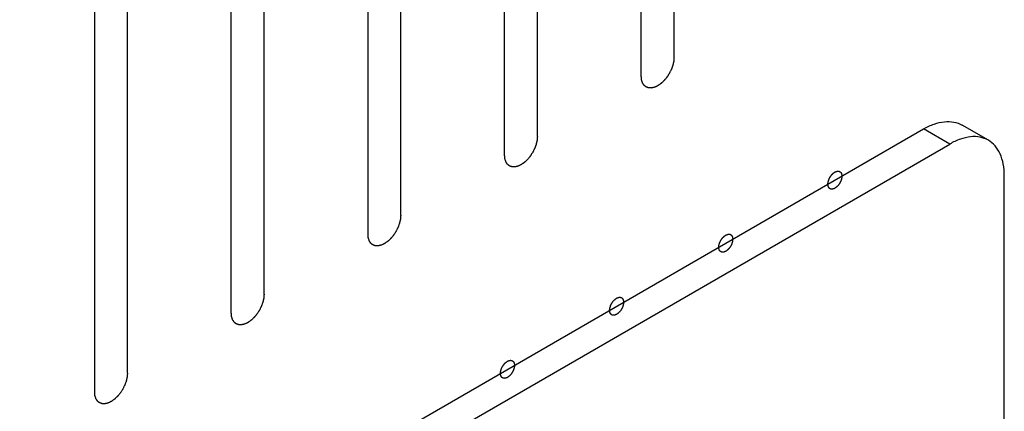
# Model space of a CAD drawing. Header units: inches. Extents: x 5 to 265, y 5 to 171.
# Tile 165 of 212: x 200.345 to 201.94, y 139.74 to 140.374. Entities that reach past the tile are written whole.
import ezdxf

# ---------------------------------------------------------------- set-up
doc = ezdxf.new("R2010")
doc.units = ezdxf.units.IN
doc.header["$LTSCALE"] = 14.96
doc.header["$MEASUREMENT"] = 0
doc.layers.get('0').update_dxf_attribs({"linetype": 'CONTINUOUS'})

msp = doc.modelspace()

# ---------------------------------------------------------------- linework, layer by layer
at = {"color": 7, "linetype": 'Continuous'}
for p, q in [((201.405, 140.3129), (201.405, 141.2723)), ((201.352, 140.2823), (201.352, 141.2417)), ((201.1837, 140.1851), (201.1837, 141.1445)), ((201.1307, 140.1545), (201.1307, 141.1139)), ((200.9624, 140.0574), (200.9624, 141.0168)), ((200.9094, 140.0267), (200.9094, 140.9861)), ((200.7411, 139.9296), (200.7411, 140.889)), ((200.688, 139.899), (200.688, 140.8584)), ((200.5197, 139.8018), (200.5197, 140.7612)), ((200.4667, 139.7712), (200.4667, 140.7306)), ((196.3458, 137.043), (201.8091, 140.1972)), ((201.8516, 140.1727), (201.8091, 140.1972)), ((201.9141, 140.1789), (201.8716, 140.2034)), ((196.3883, 137.0185), (201.8516, 140.1727)), ((201.94, 139.7281), (201.94, 140.1217))]:
    msp.add_line(p, q, dxfattribs=at)
for points, knots in [([(201.405, 140.3129), (201.405, 140.3124), (201.4049, 140.3114), (201.4048, 140.3098), (201.4047, 140.3085), (201.4046, 140.3076), (201.4046, 140.3071), (201.4045, 140.3067), (201.4044, 140.3063), (201.4043, 140.3057), (201.4041, 140.3048), (201.4038, 140.3034), (201.4035, 140.302), (201.4033, 140.3011), (201.4031, 140.3005), (201.4031, 140.3001), (201.4029, 140.2997), (201.4027, 140.2991), (201.4023, 140.2982), (201.4018, 140.2968), (201.4013, 140.2954), (201.401, 140.2944), (201.4008, 140.2938), (201.4006, 140.2934), (201.4004, 140.293), (201.4001, 140.2925), (201.3996, 140.2915), (201.3989, 140.2901), (201.3982, 140.2887), (201.3978, 140.2878), (201.3975, 140.2872), (201.3973, 140.2868), (201.397, 140.2864), (201.3967, 140.2859), (201.3961, 140.285), (201.3953, 140.2837), (201.3944, 140.2825), (201.3939, 140.2816), (201.3935, 140.2811), (201.3933, 140.2807), (201.393, 140.2803), (201.3926, 140.2799), (201.3919, 140.2791), (201.391, 140.278), (201.39, 140.2768), (201.3894, 140.276), (201.389, 140.2756), (201.3887, 140.2752), (201.3884, 140.2749), (201.388, 140.2746), (201.3873, 140.2739), (201.3862, 140.2729), (201.3852, 140.272), (201.3845, 140.2713), (201.3841, 140.2709), (201.3838, 140.2706), (201.3834, 140.2704), (201.383, 140.2701), (201.3822, 140.2696), (201.3811, 140.2688), (201.38, 140.2681), (201.3793, 140.2675), (201.3788, 140.2672), (201.3785, 140.267), (201.3782, 140.2669), (201.3778, 140.2666), (201.377, 140.2663), (201.3759, 140.2658), (201.3749, 140.2653), (201.3741, 140.265), (201.3737, 140.2648), (201.3734, 140.2646), (201.3731, 140.2645), (201.3726, 140.2644), (201.3719, 140.2643), (201.3709, 140.264), (201.3699, 140.2638), (201.3691, 140.2636), (201.3687, 140.2635), (201.3684, 140.2634), (201.3681, 140.2635), (201.3677, 140.2635), (201.3671, 140.2635), (201.3661, 140.2636), (201.3652, 140.2636), (201.3645, 140.2636), (201.3641, 140.2636), (201.3638, 140.2636), (201.3636, 140.2637), (201.3632, 140.2639), (201.3627, 140.2641), (201.3618, 140.2644), (201.361, 140.2647), (201.3604, 140.2649), (201.36, 140.2651), (201.3598, 140.2651), (201.3596, 140.2653), (201.3593, 140.2655), (201.3588, 140.2659), (201.3581, 140.2665), (201.3574, 140.2671), (201.357, 140.2675), (201.3567, 140.2677), (201.3565, 140.2678), (201.3563, 140.2681), (201.3561, 140.2684), (201.3558, 140.269), (201.3553, 140.2698), (201.3548, 140.2706), (201.3544, 140.2711), (201.3542, 140.2715), (201.354, 140.2717), (201.3539, 140.272), (201.3538, 140.2724), (201.3536, 140.2731), (201.3533, 140.2741), (201.353, 140.2751), (201.3527, 140.2758), (201.3526, 140.2763), (201.3525, 140.2765), (201.3525, 140.2769), (201.3524, 140.2774), (201.3524, 140.2782), (201.3523, 140.2794), (201.3521, 140.2809), (201.352, 140.2818), (201.352, 140.2823)], [0, 0, 0, 0, 0.015625, 0.03125, 0.046875, 0.054688, 0.058594, 0.0625, 0.066406, 0.070312, 0.078125, 0.09375, 0.109375, 0.117188, 0.121094, 0.125, 0.128906, 0.132812, 0.140625, 0.15625, 0.171875, 0.179688, 0.183594, 0.1875, 0.191406, 0.195312, 0.203125, 0.21875, 0.234375, 0.242188, 0.246094, 0.25, 0.253906, 0.257812, 0.265625, 0.28125, 0.296875, 0.304688, 0.308594, 0.3125, 0.316406, 0.320312, 0.328125, 0.34375, 0.359375, 0.367188, 0.371094, 0.375, 0.378906, 0.382812, 0.390625, 0.40625, 0.421875, 0.429688, 0.433594, 0.4375, 0.441406, 0.445312, 0.453125, 0.46875, 0.484375, 0.492188, 0.496094, 0.5, 0.503906, 0.507812, 0.515625, 0.53125, 0.546875, 0.554688, 0.558594, 0.5625, 0.566406, 0.570312, 0.578125, 0.59375, 0.609375, 0.617188, 0.621094, 0.625, 0.628906, 0.632812, 0.640625, 0.65625, 0.671875, 0.679688, 0.683594, 0.6875, 0.691406, 0.695312, 0.703125, 0.71875, 0.734375, 0.742188, 0.746094, 0.75, 0.753906, 0.757812, 0.765625, 0.78125, 0.796875, 0.804688, 0.808594, 0.8125, 0.816406, 0.820312, 0.828125, 0.84375, 0.859375, 0.867188, 0.871094, 0.875, 0.878906, 0.882812, 0.890625, 0.90625, 0.921875, 0.929688, 0.933594, 0.9375, 0.941406, 0.945312, 0.953125, 0.96875, 0.984375, 1, 1, 1, 1]), ([(201.8091, 140.1972), (201.8146, 140.2003), (201.8255, 140.2055), (201.8423, 140.2096), (201.858, 140.2092), (201.8675, 140.2058), (201.8716, 140.2034)], [0, 0, 0, 0, 0.289798, 0.549047, 0.782227, 1, 1, 1, 1]), ([(201.1837, 140.1851), (201.1837, 140.1846), (201.1836, 140.1836), (201.1835, 140.182), (201.1834, 140.1807), (201.1833, 140.1798), (201.1832, 140.1793), (201.1832, 140.1789), (201.1831, 140.1785), (201.183, 140.1779), (201.1828, 140.177), (201.1825, 140.1756), (201.1821, 140.1742), (201.1819, 140.1733), (201.1818, 140.1727), (201.1817, 140.1723), (201.1816, 140.1719), (201.1814, 140.1713), (201.181, 140.1704), (201.1805, 140.169), (201.18, 140.1676), (201.1796, 140.1666), (201.1794, 140.1661), (201.1793, 140.1656), (201.1791, 140.1652), (201.1788, 140.1647), (201.1783, 140.1637), (201.1776, 140.1623), (201.1769, 140.1609), (201.1764, 140.16), (201.1762, 140.1594), (201.176, 140.159), (201.1757, 140.1586), (201.1754, 140.1581), (201.1748, 140.1572), (201.1739, 140.156), (201.1731, 140.1547), (201.1725, 140.1538), (201.1722, 140.1533), (201.172, 140.1529), (201.1717, 140.1526), (201.1713, 140.1521), (201.1706, 140.1513), (201.1697, 140.1502), (201.1687, 140.149), (201.1681, 140.1482), (201.1677, 140.1478), (201.1674, 140.1474), (201.1671, 140.1472), (201.1667, 140.1468), (201.1659, 140.1461), (201.1649, 140.1451), (201.1639, 140.1442), (201.1632, 140.1435), (201.1627, 140.1431), (201.1624, 140.1428), (201.1621, 140.1426), (201.1617, 140.1423), (201.1609, 140.1418), (201.1598, 140.141), (201.1587, 140.1403), (201.158, 140.1397), (201.1575, 140.1394), (201.1572, 140.1392), (201.1569, 140.1391), (201.1564, 140.1389), (201.1557, 140.1385), (201.1546, 140.138), (201.1535, 140.1375), (201.1528, 140.1372), (201.1524, 140.137), (201.152, 140.1368), (201.1517, 140.1368), (201.1513, 140.1367), (201.1506, 140.1365), (201.1496, 140.1363), (201.1485, 140.136), (201.1478, 140.1359), (201.1474, 140.1358), (201.1471, 140.1357), (201.1468, 140.1357), (201.1464, 140.1357), (201.1458, 140.1357), (201.1448, 140.1358), (201.1439, 140.1358), (201.1432, 140.1358), (201.1428, 140.1359), (201.1425, 140.1358), (201.1423, 140.136), (201.1419, 140.1361), (201.1413, 140.1363), (201.1405, 140.1366), (201.1396, 140.1369), (201.139, 140.1371), (201.1387, 140.1373), (201.1384, 140.1373), (201.1382, 140.1375), (201.138, 140.1378), (201.1375, 140.1382), (201.1368, 140.1387), (201.1361, 140.1393), (201.1356, 140.1397), (201.1354, 140.1399), (201.1351, 140.1401), (201.135, 140.1403), (201.1348, 140.1406), (201.1344, 140.1412), (201.1339, 140.142), (201.1334, 140.1428), (201.1331, 140.1434), (201.1329, 140.1437), (201.1327, 140.1439), (201.1326, 140.1442), (201.1325, 140.1446), (201.1323, 140.1453), (201.132, 140.1464), (201.1316, 140.1474), (201.1314, 140.1481), (201.1313, 140.1485), (201.1312, 140.1488), (201.1312, 140.1491), (201.1311, 140.1496), (201.1311, 140.1505), (201.1309, 140.1516), (201.1308, 140.1531), (201.1307, 140.154), (201.1307, 140.1545)], [0, 0, 0, 0, 0.015625, 0.03125, 0.046875, 0.054688, 0.058594, 0.0625, 0.066406, 0.070312, 0.078125, 0.09375, 0.109375, 0.117188, 0.121094, 0.125, 0.128906, 0.132812, 0.140625, 0.15625, 0.171875, 0.179688, 0.183594, 0.1875, 0.191406, 0.195312, 0.203125, 0.21875, 0.234375, 0.242188, 0.246094, 0.25, 0.253906, 0.257812, 0.265625, 0.28125, 0.296875, 0.304688, 0.308594, 0.3125, 0.316406, 0.320312, 0.328125, 0.34375, 0.359375, 0.367188, 0.371094, 0.375, 0.378906, 0.382812, 0.390625, 0.40625, 0.421875, 0.429688, 0.433594, 0.4375, 0.441406, 0.445312, 0.453125, 0.46875, 0.484375, 0.492188, 0.496094, 0.5, 0.503906, 0.507812, 0.515625, 0.53125, 0.546875, 0.554688, 0.558594, 0.5625, 0.566406, 0.570312, 0.578125, 0.59375, 0.609375, 0.617188, 0.621094, 0.625, 0.628906, 0.632812, 0.640625, 0.65625, 0.671875, 0.679688, 0.683594, 0.6875, 0.691406, 0.695312, 0.703125, 0.71875, 0.734375, 0.742188, 0.746094, 0.75, 0.753906, 0.757812, 0.765625, 0.78125, 0.796875, 0.804688, 0.808594, 0.8125, 0.816406, 0.820312, 0.828125, 0.84375, 0.859375, 0.867188, 0.871094, 0.875, 0.878906, 0.882812, 0.890625, 0.90625, 0.921875, 0.929688, 0.933594, 0.9375, 0.941406, 0.945312, 0.953125, 0.96875, 0.984375, 1, 1, 1, 1]), ([(201.9141, 140.1789), (201.9099, 140.1813), (201.9005, 140.1847), (201.8847, 140.1851), (201.868, 140.181), (201.8571, 140.1759), (201.8516, 140.1727)], [0, 0, 0, 0, 0.217773, 0.450953, 0.710202, 1, 1, 1, 1]), ([(201.94, 140.1217), (201.94, 140.128), (201.939, 140.14), (201.9341, 140.1566), (201.9259, 140.17), (201.9182, 140.1765), (201.9141, 140.1789)], [0, 0, 0, 0, 0.2898, 0.549049, 0.782228, 1, 1, 1, 1]), ([(201.6543, 140.1078), (201.6543, 140.1082), (201.6544, 140.1089), (201.6544, 140.1097), (201.6545, 140.1101), (201.6545, 140.1104), (201.6546, 140.1108), (201.6547, 140.1113), (201.6548, 140.1118), (201.655, 140.1125), (201.6551, 140.1132), (201.6554, 140.114), (201.6557, 140.1147), (201.6559, 140.1154), (201.6562, 140.1161), (201.6565, 140.1168), (201.6569, 140.1175), (201.6573, 140.1182), (201.6576, 140.1189), (201.658, 140.1196), (201.6585, 140.1202), (201.6589, 140.1209), (201.6593, 140.1215), (201.6598, 140.1221), (201.6603, 140.1227), (201.6608, 140.1233), (201.6612, 140.1239), (201.6618, 140.1243), (201.6623, 140.1248), (201.6628, 140.1253), (201.6631, 140.1256), (201.6634, 140.1258), (201.6636, 140.126), (201.664, 140.1263), (201.6647, 140.1267), (201.6652, 140.1271), (201.6656, 140.1274)], [0, 0, 0, 0, 0.0625, 0.09375, 0.109375, 0.125, 0.140625, 0.15625, 0.1875, 0.21875, 0.25, 0.28125, 0.3125, 0.34375, 0.375, 0.40625, 0.4375, 0.46875, 0.5, 0.53125, 0.5625, 0.59375, 0.625, 0.65625, 0.6875, 0.71875, 0.75, 0.78125, 0.8125, 0.84375, 0.859375, 0.875, 0.890625, 0.90625, 0.9375, 1, 1, 1, 1]), ([(201.6656, 140.1274), (201.666, 140.1275), (201.6665, 140.1278), (201.6672, 140.1281), (201.6675, 140.1283), (201.6678, 140.1284), (201.6681, 140.1284), (201.6684, 140.1285), (201.6689, 140.1286), (201.6693, 140.1287), (201.6696, 140.1288), (201.6699, 140.1289), (201.6702, 140.1289), (201.6705, 140.1289), (201.6709, 140.1288), (201.6713, 140.1288), (201.6716, 140.1288), (201.6719, 140.1288), (201.6721, 140.1287), (201.6724, 140.1286), (201.6727, 140.1285), (201.6731, 140.1284), (201.6734, 140.1282), (201.6736, 140.1282), (201.6738, 140.128), (201.674, 140.1278), (201.6743, 140.1276), (201.6746, 140.1273), (201.6748, 140.1271), (201.675, 140.127), (201.6751, 140.1268), (201.6753, 140.1265), (201.6755, 140.1262), (201.6757, 140.1258), (201.6759, 140.1256), (201.6761, 140.1254), (201.6761, 140.1251), (201.6762, 140.1248), (201.6764, 140.1243), (201.6765, 140.1239), (201.6766, 140.1235), (201.6767, 140.1233), (201.6767, 140.123), (201.6768, 140.1226), (201.6768, 140.1219), (201.6769, 140.1212), (201.6769, 140.1208)], [0, 0, 0, 0, 0.0625, 0.09375, 0.109375, 0.125, 0.140625, 0.15625, 0.1875, 0.21875, 0.234375, 0.25, 0.265625, 0.28125, 0.3125, 0.34375, 0.359375, 0.375, 0.390625, 0.40625, 0.4375, 0.46875, 0.484375, 0.5, 0.515625, 0.53125, 0.5625, 0.59375, 0.609375, 0.625, 0.640625, 0.65625, 0.6875, 0.71875, 0.734375, 0.75, 0.765625, 0.78125, 0.8125, 0.84375, 0.859375, 0.875, 0.890625, 0.90625, 0.9375, 1, 1, 1, 1]), ([(201.6769, 140.1208), (201.6769, 140.1204), (201.6768, 140.1197), (201.6768, 140.119), (201.6767, 140.1185), (201.6767, 140.1182), (201.6766, 140.1178), (201.6765, 140.1174), (201.6764, 140.1168), (201.6762, 140.1161), (201.6761, 140.1154), (201.6758, 140.1147), (201.6755, 140.1139), (201.6753, 140.1132), (201.6751, 140.1125), (201.6747, 140.1118), (201.6743, 140.1111), (201.674, 140.1104), (201.6736, 140.1097), (201.6732, 140.109), (201.6728, 140.1084), (201.6723, 140.1077), (201.6719, 140.1071), (201.6714, 140.1065), (201.6709, 140.1059), (201.6704, 140.1053), (201.67, 140.1047), (201.6694, 140.1043), (201.6689, 140.1038), (201.6685, 140.1034), (201.6681, 140.103), (201.6678, 140.1028), (201.6676, 140.1026), (201.6672, 140.1023), (201.6665, 140.1019), (201.666, 140.1015), (201.6656, 140.1012)], [0, 0, 0, 0, 0.0625, 0.09375, 0.109375, 0.125, 0.140625, 0.15625, 0.1875, 0.21875, 0.25, 0.28125, 0.3125, 0.34375, 0.375, 0.40625, 0.4375, 0.46875, 0.5, 0.53125, 0.5625, 0.59375, 0.625, 0.65625, 0.6875, 0.71875, 0.75, 0.78125, 0.8125, 0.84375, 0.859375, 0.875, 0.890625, 0.90625, 0.9375, 1, 1, 1, 1]), ([(201.6656, 140.1012), (201.6652, 140.1011), (201.6647, 140.1008), (201.664, 140.1005), (201.6637, 140.1004), (201.6634, 140.1002), (201.6631, 140.1002), (201.6628, 140.1001), (201.6623, 140.1), (201.6619, 140.0999), (201.6616, 140.0998), (201.6613, 140.0997), (201.661, 140.0998), (201.6607, 140.0998), (201.6603, 140.0998), (201.6599, 140.0998), (201.6596, 140.0998), (201.6593, 140.0998), (201.6591, 140.0999), (201.6588, 140.1), (201.6585, 140.1001), (201.6581, 140.1003), (201.6578, 140.1004), (201.6576, 140.1004), (201.6574, 140.1006), (201.6572, 140.1008), (201.6569, 140.101), (201.6566, 140.1013), (201.6564, 140.1015), (201.6562, 140.1016), (201.6561, 140.1018), (201.6559, 140.1021), (201.6557, 140.1024), (201.6555, 140.1028), (201.6553, 140.1031), (201.6551, 140.1032), (201.6551, 140.1035), (201.655, 140.1039), (201.6548, 140.1043), (201.6547, 140.1047), (201.6546, 140.1051), (201.6545, 140.1053), (201.6545, 140.1056), (201.6544, 140.106), (201.6544, 140.1068), (201.6543, 140.1074), (201.6543, 140.1078)], [0, 0, 0, 0, 0.0625, 0.09375, 0.109375, 0.125, 0.140625, 0.15625, 0.1875, 0.21875, 0.234375, 0.25, 0.265625, 0.28125, 0.3125, 0.34375, 0.359375, 0.375, 0.390625, 0.40625, 0.4375, 0.46875, 0.484375, 0.5, 0.515625, 0.53125, 0.5625, 0.59375, 0.609375, 0.625, 0.640625, 0.65625, 0.6875, 0.71875, 0.734375, 0.75, 0.765625, 0.78125, 0.8125, 0.84375, 0.859375, 0.875, 0.890625, 0.90625, 0.9375, 1, 1, 1, 1]), ([(200.9624, 140.0574), (200.9623, 140.0568), (200.9623, 140.0558), (200.9621, 140.0542), (200.962, 140.0529), (200.962, 140.052), (200.9619, 140.0515), (200.9619, 140.0511), (200.9618, 140.0507), (200.9617, 140.0502), (200.9614, 140.0492), (200.9611, 140.0478), (200.9608, 140.0465), (200.9606, 140.0455), (200.9605, 140.045), (200.9604, 140.0445), (200.9602, 140.0441), (200.96, 140.0436), (200.9597, 140.0426), (200.9592, 140.0412), (200.9587, 140.0398), (200.9583, 140.0388), (200.9581, 140.0383), (200.958, 140.0379), (200.9577, 140.0374), (200.9575, 140.0369), (200.957, 140.0359), (200.9563, 140.0345), (200.9556, 140.0332), (200.9551, 140.0322), (200.9548, 140.0316), (200.9546, 140.0312), (200.9544, 140.0308), (200.954, 140.0303), (200.9535, 140.0294), (200.9526, 140.0282), (200.9518, 140.0269), (200.9512, 140.026), (200.9509, 140.0255), (200.9506, 140.0251), (200.9503, 140.0248), (200.95, 140.0243), (200.9493, 140.0235), (200.9483, 140.0224), (200.9474, 140.0213), (200.9467, 140.0205), (200.9463, 140.02), (200.9461, 140.0197), (200.9458, 140.0194), (200.9453, 140.019), (200.9446, 140.0183), (200.9436, 140.0174), (200.9426, 140.0164), (200.9418, 140.0157), (200.9414, 140.0154), (200.9411, 140.015), (200.9408, 140.0148), (200.9403, 140.0145), (200.9396, 140.014), (200.9385, 140.0132), (200.9374, 140.0125), (200.9366, 140.012), (200.9362, 140.0117), (200.9359, 140.0114), (200.9356, 140.0113), (200.9351, 140.0111), (200.9344, 140.0107), (200.9333, 140.0102), (200.9322, 140.0097), (200.9315, 140.0094), (200.931, 140.0092), (200.9307, 140.009), (200.9304, 140.009), (200.93, 140.0089), (200.9293, 140.0087), (200.9282, 140.0085), (200.9272, 140.0082), (200.9265, 140.0081), (200.9261, 140.008), (200.9258, 140.0079), (200.9255, 140.0079), (200.9251, 140.0079), (200.9244, 140.008), (200.9235, 140.008), (200.9225, 140.008), (200.9219, 140.0081), (200.9215, 140.0081), (200.9212, 140.0081), (200.9209, 140.0082), (200.9206, 140.0083), (200.92, 140.0085), (200.9192, 140.0088), (200.9183, 140.0091), (200.9177, 140.0094), (200.9174, 140.0095), (200.9171, 140.0096), (200.9169, 140.0098), (200.9166, 140.01), (200.9162, 140.0104), (200.9155, 140.0109), (200.9148, 140.0115), (200.9143, 140.0119), (200.914, 140.0121), (200.9138, 140.0123), (200.9137, 140.0125), (200.9135, 140.0129), (200.9131, 140.0134), (200.9126, 140.0142), (200.9121, 140.015), (200.9117, 140.0156), (200.9115, 140.0159), (200.9114, 140.0161), (200.9113, 140.0165), (200.9112, 140.0169), (200.911, 140.0176), (200.9106, 140.0186), (200.9103, 140.0196), (200.9101, 140.0203), (200.91, 140.0207), (200.9099, 140.021), (200.9099, 140.0214), (200.9098, 140.0218), (200.9097, 140.0227), (200.9096, 140.0239), (200.9095, 140.0253), (200.9094, 140.0263), (200.9094, 140.0267)], [0, 0, 0, 0, 0.015625, 0.03125, 0.046875, 0.054688, 0.058594, 0.0625, 0.066406, 0.070312, 0.078125, 0.09375, 0.109375, 0.117188, 0.121094, 0.125, 0.128906, 0.132812, 0.140625, 0.15625, 0.171875, 0.179688, 0.183594, 0.1875, 0.191406, 0.195312, 0.203125, 0.21875, 0.234375, 0.242188, 0.246094, 0.25, 0.253906, 0.257812, 0.265625, 0.28125, 0.296875, 0.304688, 0.308594, 0.3125, 0.316406, 0.320312, 0.328125, 0.34375, 0.359375, 0.367188, 0.371094, 0.375, 0.378906, 0.382812, 0.390625, 0.40625, 0.421875, 0.429688, 0.433594, 0.4375, 0.441406, 0.445312, 0.453125, 0.46875, 0.484375, 0.492188, 0.496094, 0.5, 0.503906, 0.507812, 0.515625, 0.53125, 0.546875, 0.554688, 0.558594, 0.5625, 0.566406, 0.570312, 0.578125, 0.59375, 0.609375, 0.617188, 0.621094, 0.625, 0.628906, 0.632812, 0.640625, 0.65625, 0.671875, 0.679688, 0.683594, 0.6875, 0.691406, 0.695312, 0.703125, 0.71875, 0.734375, 0.742188, 0.746094, 0.75, 0.753906, 0.757812, 0.765625, 0.78125, 0.796875, 0.804688, 0.808594, 0.8125, 0.816406, 0.820312, 0.828125, 0.84375, 0.859375, 0.867188, 0.871094, 0.875, 0.878906, 0.882812, 0.890625, 0.90625, 0.921875, 0.929688, 0.933594, 0.9375, 0.941406, 0.945312, 0.953125, 0.96875, 0.984375, 1, 1, 1, 1]), ([(201.4775, 140.0057), (201.4775, 140.0062), (201.4776, 140.0068), (201.4777, 140.0076), (201.4777, 140.008), (201.4777, 140.0084), (201.4778, 140.0087), (201.4779, 140.0092), (201.478, 140.0098), (201.4782, 140.0105), (201.4783, 140.0112), (201.4786, 140.0119), (201.4789, 140.0126), (201.4792, 140.0133), (201.4794, 140.014), (201.4798, 140.0147), (201.4801, 140.0155), (201.4805, 140.0162), (201.4808, 140.0169), (201.4813, 140.0175), (201.4817, 140.0182), (201.4821, 140.0188), (201.4825, 140.0195), (201.483, 140.02), (201.4835, 140.0206), (201.484, 140.0212), (201.4845, 140.0218), (201.485, 140.0223), (201.4855, 140.0228), (201.486, 140.0232), (201.4863, 140.0235), (201.4866, 140.0238), (201.4869, 140.024), (201.4872, 140.0242), (201.4879, 140.0247), (201.4885, 140.0251), (201.4888, 140.0253)], [0, 0, 0, 0, 0.0625, 0.09375, 0.109375, 0.125, 0.140625, 0.15625, 0.1875, 0.21875, 0.25, 0.28125, 0.3125, 0.34375, 0.375, 0.40625, 0.4375, 0.46875, 0.5, 0.53125, 0.5625, 0.59375, 0.625, 0.65625, 0.6875, 0.71875, 0.75, 0.78125, 0.8125, 0.84375, 0.859375, 0.875, 0.890625, 0.90625, 0.9375, 1, 1, 1, 1]), ([(201.4888, 140.0253), (201.4892, 140.0255), (201.4897, 140.0257), (201.4904, 140.026), (201.4907, 140.0262), (201.491, 140.0263), (201.4913, 140.0264), (201.4916, 140.0265), (201.4921, 140.0266), (201.4925, 140.0267), (201.4929, 140.0267), (201.4931, 140.0268), (201.4934, 140.0268), (201.4937, 140.0268), (201.4941, 140.0268), (201.4945, 140.0268), (201.4948, 140.0267), (201.4951, 140.0268), (201.4953, 140.0267), (201.4956, 140.0266), (201.496, 140.0264), (201.4963, 140.0263), (201.4966, 140.0262), (201.4968, 140.0261), (201.497, 140.026), (201.4972, 140.0258), (201.4975, 140.0255), (201.4978, 140.0253), (201.498, 140.0251), (201.4982, 140.025), (201.4984, 140.0247), (201.4985, 140.0245), (201.4987, 140.0241), (201.499, 140.0238), (201.4991, 140.0235), (201.4993, 140.0233), (201.4993, 140.023), (201.4995, 140.0227), (201.4996, 140.0223), (201.4997, 140.0218), (201.4998, 140.0215), (201.4999, 140.0212), (201.4999, 140.0209), (201.5, 140.0205), (201.5, 140.0198), (201.5001, 140.0192), (201.5001, 140.0188)], [0, 0, 0, 0, 0.0625, 0.09375, 0.109375, 0.125, 0.140625, 0.15625, 0.1875, 0.21875, 0.234375, 0.25, 0.265625, 0.28125, 0.3125, 0.34375, 0.359375, 0.375, 0.390625, 0.40625, 0.4375, 0.46875, 0.484375, 0.5, 0.515625, 0.53125, 0.5625, 0.59375, 0.609375, 0.625, 0.640625, 0.65625, 0.6875, 0.71875, 0.734375, 0.75, 0.765625, 0.78125, 0.8125, 0.84375, 0.859375, 0.875, 0.890625, 0.90625, 0.9375, 1, 1, 1, 1]), ([(201.5001, 140.0188), (201.5001, 140.0183), (201.5, 140.0177), (201.5, 140.0169), (201.4999, 140.0164), (201.4999, 140.0161), (201.4998, 140.0158), (201.4997, 140.0153), (201.4996, 140.0147), (201.4994, 140.014), (201.4993, 140.0133), (201.499, 140.0126), (201.4988, 140.0119), (201.4985, 140.0112), (201.4983, 140.0105), (201.4979, 140.0098), (201.4975, 140.009), (201.4972, 140.0083), (201.4968, 140.0076), (201.4964, 140.007), (201.496, 140.0063), (201.4955, 140.0057), (201.4951, 140.005), (201.4946, 140.0044), (201.4941, 140.0039), (201.4937, 140.0033), (201.4932, 140.0027), (201.4926, 140.0022), (201.4921, 140.0017), (201.4917, 140.0013), (201.4913, 140.001), (201.4911, 140.0007), (201.4908, 140.0005), (201.4904, 140.0003), (201.4898, 139.9998), (201.4892, 139.9994), (201.4888, 139.9992)], [0, 0, 0, 0, 0.0625, 0.09375, 0.109375, 0.125, 0.140625, 0.15625, 0.1875, 0.21875, 0.25, 0.28125, 0.3125, 0.34375, 0.375, 0.40625, 0.4375, 0.46875, 0.5, 0.53125, 0.5625, 0.59375, 0.625, 0.65625, 0.6875, 0.71875, 0.75, 0.78125, 0.8125, 0.84375, 0.859375, 0.875, 0.890625, 0.90625, 0.9375, 1, 1, 1, 1]), ([(201.4888, 139.9992), (201.4885, 139.999), (201.4879, 139.9988), (201.4873, 139.9985), (201.4869, 139.9983), (201.4866, 139.9981), (201.4864, 139.9981), (201.486, 139.998), (201.4856, 139.9979), (201.4851, 139.9978), (201.4848, 139.9977), (201.4845, 139.9977), (201.4843, 139.9977), (201.4839, 139.9977), (201.4835, 139.9977), (201.4831, 139.9977), (201.4828, 139.9977), (201.4826, 139.9977), (201.4824, 139.9978), (201.4821, 139.9979), (201.4817, 139.9981), (201.4813, 139.9982), (201.481, 139.9983), (201.4808, 139.9984), (201.4807, 139.9985), (201.4804, 139.9987), (201.4801, 139.999), (201.4798, 139.9992), (201.4796, 139.9994), (201.4794, 139.9995), (201.4793, 139.9998), (201.4791, 140), (201.4789, 140.0004), (201.4787, 140.0007), (201.4785, 140.001), (201.4784, 140.0012), (201.4783, 140.0015), (201.4782, 140.0018), (201.4781, 140.0022), (201.4779, 140.0027), (201.4778, 140.003), (201.4777, 140.0032), (201.4777, 140.0036), (201.4777, 140.004), (201.4776, 140.0047), (201.4776, 140.0053), (201.4775, 140.0057)], [0, 0, 0, 0, 0.0625, 0.09375, 0.109375, 0.125, 0.140625, 0.15625, 0.1875, 0.21875, 0.234375, 0.25, 0.265625, 0.28125, 0.3125, 0.34375, 0.359375, 0.375, 0.390625, 0.40625, 0.4375, 0.46875, 0.484375, 0.5, 0.515625, 0.53125, 0.5625, 0.59375, 0.609375, 0.625, 0.640625, 0.65625, 0.6875, 0.71875, 0.734375, 0.75, 0.765625, 0.78125, 0.8125, 0.84375, 0.859375, 0.875, 0.890625, 0.90625, 0.9375, 1, 1, 1, 1]), ([(200.7411, 139.9296), (200.741, 139.9291), (200.7409, 139.928), (200.7408, 139.9265), (200.7407, 139.9252), (200.7406, 139.9243), (200.7406, 139.9237), (200.7406, 139.9234), (200.7405, 139.9229), (200.7403, 139.9224), (200.7401, 139.9214), (200.7398, 139.9201), (200.7395, 139.9187), (200.7393, 139.9177), (200.7392, 139.9172), (200.7391, 139.9168), (200.7389, 139.9163), (200.7387, 139.9158), (200.7384, 139.9148), (200.7379, 139.9134), (200.7373, 139.912), (200.737, 139.9111), (200.7368, 139.9105), (200.7367, 139.9101), (200.7364, 139.9097), (200.7362, 139.9091), (200.7357, 139.9081), (200.735, 139.9068), (200.7343, 139.9054), (200.7338, 139.9044), (200.7335, 139.9039), (200.7333, 139.9034), (200.733, 139.9031), (200.7327, 139.9026), (200.7321, 139.9017), (200.7313, 139.9004), (200.7305, 139.8991), (200.7299, 139.8982), (200.7295, 139.8977), (200.7293, 139.8973), (200.729, 139.897), (200.7286, 139.8965), (200.728, 139.8958), (200.727, 139.8946), (200.7261, 139.8935), (200.7254, 139.8927), (200.725, 139.8922), (200.7247, 139.8919), (200.7244, 139.8916), (200.724, 139.8912), (200.7233, 139.8905), (200.7223, 139.8896), (200.7212, 139.8886), (200.7205, 139.888), (200.7201, 139.8876), (200.7198, 139.8873), (200.7195, 139.8871), (200.719, 139.8868), (200.7183, 139.8862), (200.7172, 139.8855), (200.7161, 139.8847), (200.7153, 139.8842), (200.7149, 139.8839), (200.7145, 139.8836), (200.7142, 139.8835), (200.7138, 139.8833), (200.713, 139.883), (200.712, 139.8825), (200.7109, 139.882), (200.7101, 139.8816), (200.7097, 139.8814), (200.7094, 139.8812), (200.7091, 139.8812), (200.7087, 139.8811), (200.708, 139.8809), (200.7069, 139.8807), (200.7059, 139.8805), (200.7052, 139.8803), (200.7048, 139.8802), (200.7044, 139.8801), (200.7042, 139.8801), (200.7038, 139.8802), (200.7031, 139.8802), (200.7022, 139.8802), (200.7012, 139.8803), (200.7005, 139.8803), (200.7002, 139.8803), (200.6999, 139.8803), (200.6996, 139.8804), (200.6993, 139.8805), (200.6987, 139.8807), (200.6978, 139.881), (200.697, 139.8814), (200.6964, 139.8816), (200.6961, 139.8817), (200.6958, 139.8818), (200.6956, 139.882), (200.6953, 139.8822), (200.6948, 139.8826), (200.6942, 139.8832), (200.6935, 139.8837), (200.693, 139.8841), (200.6927, 139.8844), (200.6925, 139.8845), (200.6924, 139.8848), (200.6922, 139.8851), (200.6918, 139.8856), (200.6913, 139.8864), (200.6908, 139.8873), (200.6904, 139.8878), (200.6902, 139.8881), (200.6901, 139.8884), (200.69, 139.8887), (200.6898, 139.8891), (200.6896, 139.8898), (200.6893, 139.8908), (200.689, 139.8918), (200.6888, 139.8925), (200.6887, 139.8929), (200.6885, 139.8932), (200.6885, 139.8936), (200.6885, 139.8941), (200.6884, 139.8949), (200.6883, 139.8961), (200.6882, 139.8975), (200.6881, 139.8985), (200.688, 139.899)], [0, 0, 0, 0, 0.015625, 0.03125, 0.046875, 0.054688, 0.058594, 0.0625, 0.066406, 0.070312, 0.078125, 0.09375, 0.109375, 0.117188, 0.121094, 0.125, 0.128906, 0.132812, 0.140625, 0.15625, 0.171875, 0.179688, 0.183594, 0.1875, 0.191406, 0.195312, 0.203125, 0.21875, 0.234375, 0.242188, 0.246094, 0.25, 0.253906, 0.257812, 0.265625, 0.28125, 0.296875, 0.304688, 0.308594, 0.3125, 0.316406, 0.320312, 0.328125, 0.34375, 0.359375, 0.367188, 0.371094, 0.375, 0.378906, 0.382812, 0.390625, 0.40625, 0.421875, 0.429688, 0.433594, 0.4375, 0.441406, 0.445312, 0.453125, 0.46875, 0.484375, 0.492188, 0.496094, 0.5, 0.503906, 0.507812, 0.515625, 0.53125, 0.546875, 0.554688, 0.558594, 0.5625, 0.566406, 0.570312, 0.578125, 0.59375, 0.609375, 0.617188, 0.621094, 0.625, 0.628906, 0.632812, 0.640625, 0.65625, 0.671875, 0.679688, 0.683594, 0.6875, 0.691406, 0.695312, 0.703125, 0.71875, 0.734375, 0.742188, 0.746094, 0.75, 0.753906, 0.757812, 0.765625, 0.78125, 0.796875, 0.804688, 0.808594, 0.8125, 0.816406, 0.820312, 0.828125, 0.84375, 0.859375, 0.867188, 0.871094, 0.875, 0.878906, 0.882812, 0.890625, 0.90625, 0.921875, 0.929688, 0.933594, 0.9375, 0.941406, 0.945312, 0.953125, 0.96875, 0.984375, 1, 1, 1, 1]), ([(201.3007, 139.9037), (201.3008, 139.9041), (201.3008, 139.9048), (201.3009, 139.9055), (201.3009, 139.906), (201.3009, 139.9063), (201.301, 139.9067), (201.3011, 139.9071), (201.3013, 139.9077), (201.3014, 139.9084), (201.3016, 139.9091), (201.3019, 139.9098), (201.3021, 139.9105), (201.3024, 139.9113), (201.3026, 139.912), (201.303, 139.9127), (201.3033, 139.9134), (201.3037, 139.9141), (201.304, 139.9148), (201.3045, 139.9155), (201.3049, 139.9161), (201.3053, 139.9168), (201.3057, 139.9174), (201.3062, 139.918), (201.3067, 139.9186), (201.3072, 139.9191), (201.3077, 139.9198), (201.3082, 139.9202), (201.3088, 139.9207), (201.3092, 139.9211), (201.3096, 139.9215), (201.3098, 139.9217), (201.3101, 139.9219), (201.3105, 139.9222), (201.3111, 139.9226), (201.3117, 139.923), (201.3121, 139.9232)], [0, 0, 0, 0, 0.0625, 0.09375, 0.109375, 0.125, 0.140625, 0.15625, 0.1875, 0.21875, 0.25, 0.28125, 0.3125, 0.34375, 0.375, 0.40625, 0.4375, 0.46875, 0.5, 0.53125, 0.5625, 0.59375, 0.625, 0.65625, 0.6875, 0.71875, 0.75, 0.78125, 0.8125, 0.84375, 0.859375, 0.875, 0.890625, 0.90625, 0.9375, 1, 1, 1, 1]), ([(201.3121, 139.9232), (201.3124, 139.9234), (201.313, 139.9237), (201.3136, 139.924), (201.314, 139.9241), (201.3143, 139.9243), (201.3145, 139.9243), (201.3149, 139.9244), (201.3153, 139.9245), (201.3157, 139.9246), (201.3161, 139.9247), (201.3164, 139.9248), (201.3166, 139.9247), (201.3169, 139.9247), (201.3173, 139.9247), (201.3177, 139.9247), (201.3181, 139.9247), (201.3183, 139.9247), (201.3185, 139.9246), (201.3188, 139.9245), (201.3192, 139.9244), (201.3195, 139.9242), (201.3198, 139.9241), (201.3201, 139.9241), (201.3202, 139.9239), (201.3205, 139.9237), (201.3208, 139.9235), (201.321, 139.9232), (201.3213, 139.923), (201.3215, 139.9229), (201.3216, 139.9227), (201.3218, 139.9224), (201.322, 139.9221), (201.3222, 139.9217), (201.3224, 139.9214), (201.3225, 139.9213), (201.3226, 139.921), (201.3227, 139.9206), (201.3228, 139.9202), (201.323, 139.9198), (201.3231, 139.9194), (201.3232, 139.9192), (201.3232, 139.9189), (201.3232, 139.9185), (201.3233, 139.9177), (201.3233, 139.9171), (201.3234, 139.9167)], [0, 0, 0, 0, 0.0625, 0.09375, 0.109375, 0.125, 0.140625, 0.15625, 0.1875, 0.21875, 0.234375, 0.25, 0.265625, 0.28125, 0.3125, 0.34375, 0.359375, 0.375, 0.390625, 0.40625, 0.4375, 0.46875, 0.484375, 0.5, 0.515625, 0.53125, 0.5625, 0.59375, 0.609375, 0.625, 0.640625, 0.65625, 0.6875, 0.71875, 0.734375, 0.75, 0.765625, 0.78125, 0.8125, 0.84375, 0.859375, 0.875, 0.890625, 0.90625, 0.9375, 1, 1, 1, 1]), ([(201.3121, 139.8971), (201.3117, 139.897), (201.3111, 139.8967), (201.3105, 139.8964), (201.3101, 139.8962), (201.3099, 139.8961), (201.3096, 139.896), (201.3092, 139.896), (201.3088, 139.8959), (201.3084, 139.8958), (201.308, 139.8957), (201.3077, 139.8956), (201.3075, 139.8956), (201.3072, 139.8956), (201.3068, 139.8957), (201.3064, 139.8957), (201.306, 139.8957), (201.3058, 139.8957), (201.3056, 139.8958), (201.3053, 139.8959), (201.3049, 139.896), (201.3046, 139.8961), (201.3043, 139.8963), (201.304, 139.8963), (201.3039, 139.8965), (201.3036, 139.8967), (201.3034, 139.8969), (201.3031, 139.8971), (201.3028, 139.8973), (201.3026, 139.8975), (201.3025, 139.8977), (201.3023, 139.898), (201.3021, 139.8983), (201.3019, 139.8987), (201.3017, 139.8989), (201.3016, 139.8991), (201.3015, 139.8994), (201.3014, 139.8997), (201.3013, 139.9002), (201.3011, 139.9006), (201.301, 139.9009), (201.3009, 139.9012), (201.3009, 139.9015), (201.3009, 139.9019), (201.3008, 139.9026), (201.3008, 139.9032), (201.3007, 139.9037)], [0, 0, 0, 0, 0.0625, 0.09375, 0.109375, 0.125, 0.140625, 0.15625, 0.1875, 0.21875, 0.234375, 0.25, 0.265625, 0.28125, 0.3125, 0.34375, 0.359375, 0.375, 0.390625, 0.40625, 0.4375, 0.46875, 0.484375, 0.5, 0.515625, 0.53125, 0.5625, 0.59375, 0.609375, 0.625, 0.640625, 0.65625, 0.6875, 0.71875, 0.734375, 0.75, 0.765625, 0.78125, 0.8125, 0.84375, 0.859375, 0.875, 0.890625, 0.90625, 0.9375, 1, 1, 1, 1]), ([(201.3234, 139.9167), (201.3233, 139.9163), (201.3233, 139.9156), (201.3232, 139.9148), (201.3232, 139.9144), (201.3232, 139.9141), (201.3231, 139.9137), (201.323, 139.9132), (201.3228, 139.9127), (201.3227, 139.9119), (201.3225, 139.9112), (201.3222, 139.9105), (201.322, 139.9098), (201.3217, 139.9091), (201.3215, 139.9084), (201.3211, 139.9077), (201.3208, 139.907), (201.3204, 139.9063), (201.3201, 139.9055), (201.3196, 139.9049), (201.3192, 139.9043), (201.3188, 139.9036), (201.3184, 139.9029), (201.3179, 139.9024), (201.3174, 139.9018), (201.3169, 139.9012), (201.3164, 139.9006), (201.3159, 139.9002), (201.3153, 139.8997), (201.3149, 139.8992), (201.3146, 139.8989), (201.3143, 139.8987), (201.314, 139.8985), (201.3136, 139.8982), (201.313, 139.8978), (201.3124, 139.8974), (201.3121, 139.8971)], [0, 0, 0, 0, 0.0625, 0.09375, 0.109375, 0.125, 0.140625, 0.15625, 0.1875, 0.21875, 0.25, 0.28125, 0.3125, 0.34375, 0.375, 0.40625, 0.4375, 0.46875, 0.5, 0.53125, 0.5625, 0.59375, 0.625, 0.65625, 0.6875, 0.71875, 0.75, 0.78125, 0.8125, 0.84375, 0.859375, 0.875, 0.890625, 0.90625, 0.9375, 1, 1, 1, 1]), ([(201.124, 139.8016), (201.124, 139.802), (201.1241, 139.8027), (201.1241, 139.8035), (201.1242, 139.8039), (201.1242, 139.8042), (201.1243, 139.8046), (201.1244, 139.8051), (201.1245, 139.8057), (201.1247, 139.8064), (201.1248, 139.8071), (201.1251, 139.8078), (201.1253, 139.8085), (201.1256, 139.8092), (201.1258, 139.8099), (201.1262, 139.8106), (201.1266, 139.8113), (201.1269, 139.812), (201.1273, 139.8128), (201.1277, 139.8134), (201.1281, 139.814), (201.1286, 139.8147), (201.129, 139.8154), (201.1295, 139.8159), (201.13, 139.8165), (201.1304, 139.8171), (201.1309, 139.8177), (201.1315, 139.8182), (201.132, 139.8187), (201.1324, 139.8191), (201.1328, 139.8194), (201.133, 139.8197), (201.1333, 139.8198), (201.1337, 139.8201), (201.1343, 139.8205), (201.1349, 139.8209), (201.1353, 139.8212)], [0, 0, 0, 0, 0.0625, 0.09375, 0.109375, 0.125, 0.140625, 0.15625, 0.1875, 0.21875, 0.25, 0.28125, 0.3125, 0.34375, 0.375, 0.40625, 0.4375, 0.46875, 0.5, 0.53125, 0.5625, 0.59375, 0.625, 0.65625, 0.6875, 0.71875, 0.75, 0.78125, 0.8125, 0.84375, 0.859375, 0.875, 0.890625, 0.90625, 0.9375, 1, 1, 1, 1]), ([(201.1353, 139.8212), (201.1356, 139.8214), (201.1362, 139.8216), (201.1368, 139.8219), (201.1372, 139.8221), (201.1375, 139.8222), (201.1377, 139.8223), (201.1381, 139.8224), (201.1385, 139.8224), (201.139, 139.8226), (201.1393, 139.8226), (201.1396, 139.8227), (201.1398, 139.8227), (201.1402, 139.8227), (201.1406, 139.8227), (201.141, 139.8226), (201.1413, 139.8226), (201.1415, 139.8226), (201.1418, 139.8225), (201.142, 139.8224), (201.1424, 139.8223), (201.1428, 139.8222), (201.1431, 139.8221), (201.1433, 139.822), (201.1434, 139.8218), (201.1437, 139.8216), (201.144, 139.8214), (201.1443, 139.8212), (201.1445, 139.821), (201.1447, 139.8208), (201.1448, 139.8206), (201.145, 139.8203), (201.1452, 139.82), (201.1454, 139.8197), (201.1456, 139.8194), (201.1457, 139.8192), (201.1458, 139.8189), (201.1459, 139.8186), (201.146, 139.8181), (201.1462, 139.8177), (201.1463, 139.8174), (201.1464, 139.8171), (201.1464, 139.8168), (201.1464, 139.8164), (201.1465, 139.8157), (201.1466, 139.8151), (201.1466, 139.8147)], [0, 0, 0, 0, 0.0625, 0.09375, 0.109375, 0.125, 0.140625, 0.15625, 0.1875, 0.21875, 0.234375, 0.25, 0.265625, 0.28125, 0.3125, 0.34375, 0.359375, 0.375, 0.390625, 0.40625, 0.4375, 0.46875, 0.484375, 0.5, 0.515625, 0.53125, 0.5625, 0.59375, 0.609375, 0.625, 0.640625, 0.65625, 0.6875, 0.71875, 0.734375, 0.75, 0.765625, 0.78125, 0.8125, 0.84375, 0.859375, 0.875, 0.890625, 0.90625, 0.9375, 1, 1, 1, 1]), ([(201.1466, 139.8147), (201.1466, 139.8142), (201.1465, 139.8135), (201.1464, 139.8128), (201.1464, 139.8123), (201.1464, 139.812), (201.1463, 139.8116), (201.1462, 139.8112), (201.1461, 139.8106), (201.1459, 139.8099), (201.1458, 139.8092), (201.1455, 139.8085), (201.1452, 139.8078), (201.1449, 139.807), (201.1447, 139.8063), (201.1443, 139.8056), (201.144, 139.8049), (201.1436, 139.8042), (201.1433, 139.8035), (201.1428, 139.8029), (201.1424, 139.8022), (201.142, 139.8016), (201.1416, 139.8009), (201.1411, 139.8003), (201.1406, 139.7997), (201.1401, 139.7992), (201.1396, 139.7985), (201.1391, 139.7981), (201.1386, 139.7976), (201.1381, 139.7972), (201.1378, 139.7969), (201.1375, 139.7966), (201.1372, 139.7964), (201.1369, 139.7962), (201.1362, 139.7957), (201.1356, 139.7953), (201.1353, 139.7951)], [0, 0, 0, 0, 0.0625, 0.09375, 0.109375, 0.125, 0.140625, 0.15625, 0.1875, 0.21875, 0.25, 0.28125, 0.3125, 0.34375, 0.375, 0.40625, 0.4375, 0.46875, 0.5, 0.53125, 0.5625, 0.59375, 0.625, 0.65625, 0.6875, 0.71875, 0.75, 0.78125, 0.8125, 0.84375, 0.859375, 0.875, 0.890625, 0.90625, 0.9375, 1, 1, 1, 1]), ([(200.5197, 139.8018), (200.5197, 139.8013), (200.5196, 139.8002), (200.5195, 139.7987), (200.5194, 139.7974), (200.5193, 139.7965), (200.5193, 139.796), (200.5193, 139.7956), (200.5191, 139.7952), (200.519, 139.7946), (200.5188, 139.7936), (200.5185, 139.7923), (200.5182, 139.7909), (200.518, 139.7899), (200.5178, 139.7894), (200.5178, 139.789), (200.5176, 139.7886), (200.5174, 139.788), (200.517, 139.787), (200.5165, 139.7856), (200.516, 139.7842), (200.5157, 139.7833), (200.5155, 139.7827), (200.5153, 139.7823), (200.5151, 139.7819), (200.5148, 139.7813), (200.5143, 139.7804), (200.5136, 139.779), (200.5129, 139.7776), (200.5125, 139.7766), (200.5122, 139.7761), (200.512, 139.7757), (200.5117, 139.7753), (200.5114, 139.7748), (200.5108, 139.7739), (200.51, 139.7726), (200.5091, 139.7713), (200.5086, 139.7705), (200.5082, 139.77), (200.508, 139.7696), (200.5077, 139.7692), (200.5073, 139.7688), (200.5066, 139.768), (200.5057, 139.7668), (200.5047, 139.7657), (200.5041, 139.7649), (200.5037, 139.7645), (200.5034, 139.7641), (200.5031, 139.7638), (200.5027, 139.7634), (200.502, 139.7628), (200.5009, 139.7618), (200.4999, 139.7608), (200.4992, 139.7602), (200.4988, 139.7598), (200.4985, 139.7595), (200.4981, 139.7593), (200.4977, 139.759), (200.4969, 139.7584), (200.4958, 139.7577), (200.4948, 139.7569), (200.494, 139.7564), (200.4936, 139.7561), (200.4932, 139.7559), (200.4929, 139.7557), (200.4925, 139.7555), (200.4917, 139.7552), (200.4906, 139.7547), (200.4896, 139.7542), (200.4888, 139.7538), (200.4884, 139.7536), (200.4881, 139.7535), (200.4878, 139.7534), (200.4874, 139.7533), (200.4866, 139.7532), (200.4856, 139.7529), (200.4846, 139.7527), (200.4838, 139.7525), (200.4834, 139.7524), (200.4831, 139.7523), (200.4828, 139.7524), (200.4825, 139.7524), (200.4818, 139.7524), (200.4808, 139.7524), (200.4799, 139.7525), (200.4792, 139.7525), (200.4788, 139.7525), (200.4785, 139.7525), (200.4783, 139.7526), (200.478, 139.7527), (200.4774, 139.753), (200.4765, 139.7533), (200.4757, 139.7536), (200.4751, 139.7538), (200.4747, 139.7539), (200.4745, 139.754), (200.4743, 139.7542), (200.474, 139.7544), (200.4735, 139.7548), (200.4728, 139.7554), (200.4721, 139.7559), (200.4717, 139.7563), (200.4714, 139.7566), (200.4712, 139.7567), (200.471, 139.757), (200.4708, 139.7573), (200.4705, 139.7579), (200.47, 139.7587), (200.4695, 139.7595), (200.4691, 139.76), (200.4689, 139.7604), (200.4687, 139.7606), (200.4687, 139.7609), (200.4685, 139.7613), (200.4683, 139.762), (200.468, 139.763), (200.4677, 139.764), (200.4674, 139.7647), (200.4673, 139.7651), (200.4672, 139.7654), (200.4672, 139.7658), (200.4672, 139.7663), (200.4671, 139.7671), (200.467, 139.7683), (200.4668, 139.7697), (200.4668, 139.7707), (200.4667, 139.7712)], [0, 0, 0, 0, 0.015625, 0.03125, 0.046875, 0.054688, 0.058594, 0.0625, 0.066406, 0.070312, 0.078125, 0.09375, 0.109375, 0.117188, 0.121094, 0.125, 0.128906, 0.132812, 0.140625, 0.15625, 0.171875, 0.179688, 0.183594, 0.1875, 0.191406, 0.195312, 0.203125, 0.21875, 0.234375, 0.242188, 0.246094, 0.25, 0.253906, 0.257812, 0.265625, 0.28125, 0.296875, 0.304688, 0.308594, 0.3125, 0.316406, 0.320312, 0.328125, 0.34375, 0.359375, 0.367188, 0.371094, 0.375, 0.378906, 0.382812, 0.390625, 0.40625, 0.421875, 0.429688, 0.433594, 0.4375, 0.441406, 0.445312, 0.453125, 0.46875, 0.484375, 0.492188, 0.496094, 0.5, 0.503906, 0.507812, 0.515625, 0.53125, 0.546875, 0.554688, 0.558594, 0.5625, 0.566406, 0.570312, 0.578125, 0.59375, 0.609375, 0.617188, 0.621094, 0.625, 0.628906, 0.632812, 0.640625, 0.65625, 0.671875, 0.679688, 0.683594, 0.6875, 0.691406, 0.695312, 0.703125, 0.71875, 0.734375, 0.742188, 0.746094, 0.75, 0.753906, 0.757812, 0.765625, 0.78125, 0.796875, 0.804688, 0.808594, 0.8125, 0.816406, 0.820312, 0.828125, 0.84375, 0.859375, 0.867188, 0.871094, 0.875, 0.878906, 0.882812, 0.890625, 0.90625, 0.921875, 0.929688, 0.933594, 0.9375, 0.941406, 0.945312, 0.953125, 0.96875, 0.984375, 1, 1, 1, 1]), ([(201.1353, 139.7951), (201.1349, 139.7949), (201.1344, 139.7946), (201.1337, 139.7943), (201.1334, 139.7942), (201.1331, 139.794), (201.1328, 139.794), (201.1325, 139.7939), (201.132, 139.7938), (201.1316, 139.7937), (201.1312, 139.7936), (201.131, 139.7935), (201.1307, 139.7936), (201.1304, 139.7936), (201.13, 139.7936), (201.1296, 139.7936), (201.1293, 139.7936), (201.129, 139.7936), (201.1288, 139.7937), (201.1285, 139.7938), (201.1281, 139.794), (201.1278, 139.7941), (201.1275, 139.7942), (201.1273, 139.7942), (201.1271, 139.7944), (201.1269, 139.7946), (201.1266, 139.7949), (201.1263, 139.7951), (201.1261, 139.7953), (201.1259, 139.7954), (201.1257, 139.7956), (201.1256, 139.7959), (201.1254, 139.7963), (201.1251, 139.7966), (201.125, 139.7969), (201.1248, 139.7971), (201.1248, 139.7973), (201.1246, 139.7977), (201.1245, 139.7981), (201.1244, 139.7985), (201.1243, 139.7989), (201.1242, 139.7991), (201.1242, 139.7994), (201.1241, 139.7999), (201.1241, 139.8006), (201.124, 139.8012), (201.124, 139.8016)], [0, 0, 0, 0, 0.0625, 0.09375, 0.109375, 0.125, 0.140625, 0.15625, 0.1875, 0.21875, 0.234375, 0.25, 0.265625, 0.28125, 0.3125, 0.34375, 0.359375, 0.375, 0.390625, 0.40625, 0.4375, 0.46875, 0.484375, 0.5, 0.515625, 0.53125, 0.5625, 0.59375, 0.609375, 0.625, 0.640625, 0.65625, 0.6875, 0.71875, 0.734375, 0.75, 0.765625, 0.78125, 0.8125, 0.84375, 0.859375, 0.875, 0.890625, 0.90625, 0.9375, 1, 1, 1, 1])]:
    msp.add_open_spline(points, degree=3, knots=knots, dxfattribs=at)

doc.saveas('drawing.dxf')
